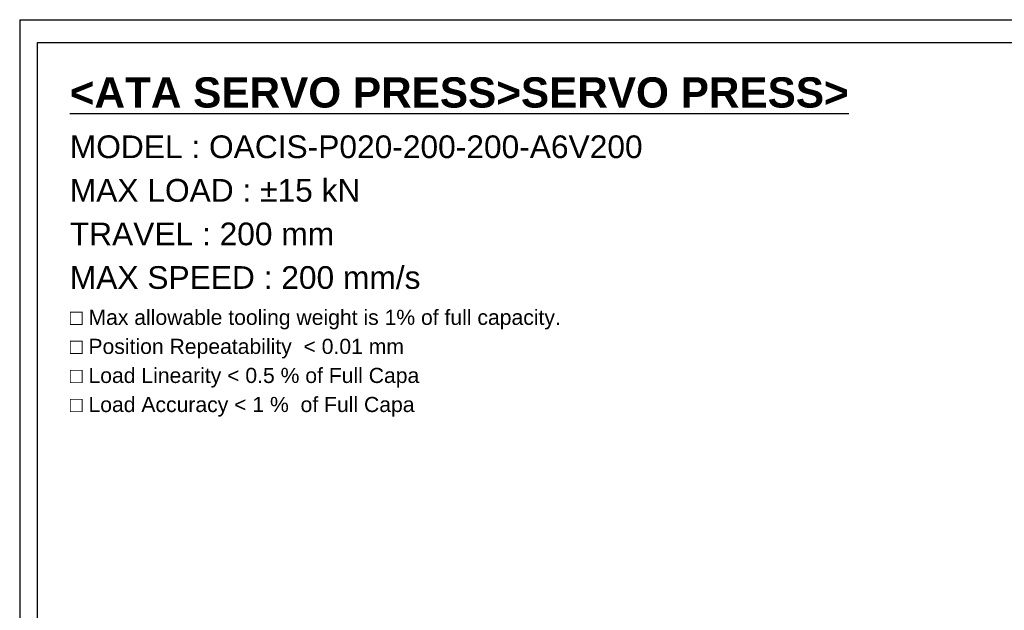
# Model space of a CAD drawing. Extents: x 25458 to 27143, y -1873 to -685.
# Tile 4 of 22: x 25458 to 26239, y -1154 to -685. Entities that reach past the tile are written whole.
import ezdxf

# ---------------------------------------------------------------- set-up
doc = ezdxf.new("R2010")
doc.units = 0
doc.header["$LTSCALE"] = 25.4
doc.layers.get('0').update_dxf_attribs({"linetype": 'CONTINUOUS'})
doc.layers.add('ATA-TEXT', color=7, linetype='CONTINUOUS')
doc.styles.add('주 문자 (ISO)', font='arial.ttf')

# ---------------------------------------------------------------- blocks, each defined once
blk = doc.blocks.new('ata-Border-A1-002')
at = {"color": 253, "ltscale": 0.5}
for q in [(841, 594), (0, 0)]:
    blk.add_line((0, 594), q, dxfattribs=at)
blk.add_line((7, 585), (834, 585))
at = {"ltscale": 0.5}
blk.add_line((7, 9), (7, 585), dxfattribs=at)

msp = doc.modelspace()

# ---------------------------------------------------------------- block references
at = {"xscale": 2, "yscale": 2, "zscale": 2}
msp.add_blockref('ata-Border-A1-002', (25458.1118978, -1873.3364804), dxfattribs=at)
msp.add_blockref('ata-Border-A1-002', (25458.1118978, -1873.3364804), dxfattribs=at)

# ---------------------------------------------------------------- texts
at = {"layer": 'ATA-TEXT', "color": 7, "insert": (25497.8548747, -731.0315583), "char_height": 7, "attachment_point": 1, "line_spacing_factor": 1.151952, "style": '주 문자 (ISO)'}
msp.add_mtext('{\\fArial|b1|i0|c129|p34;\\H3.42860x;\\L<ATA SERVO PRESS>SERVO PRESS>}\\P{\\fArial|b0|i0|c129|p34;\\H2.57145x;MODEL : OACIS-}{\\fArial|b0|i0|c0|p34;\\H2.57145x;P020-}{\\fArial|b0|i0|c129|p34;\\H2.57145x;200-200-A}{\\fArial|b0|i0|c0|p34;\\H2.57145x;6V200}\\P{\\fArial|b0|i0|c129|p34;\\H2.57145x;MAX LOAD : ±}{\\fArial|b0|i0|c0|p34;\\H2.57145x;15}{\\fArial|b0|i0|c129|p34;\\H2.57145x; kN}\\P{\\fArial|b0|i0|c129|p34;\\H2.57145x;TRAVEL : 200 mm}\\P{\\fArial|b0|i0|c129|p34;\\H2.57145x;MAX SPEED : 200 mm/s}\\P{\\fArial|b0|i0|c129|p34;\\H1.71439x;□ Max allowable tooling weight is 1% of full capacity.}\\P{\\fArial|b0|i0|c129|p34;\\H1.71439x;□ Position Repeatability  }{\\fArial|b0|i0|c129|p34;\\H1.71439x;<}{\\fArial|b0|i0|c129|p34;\\H1.71439x; 0.01 mm}\\P{\\fArial|b0|i0|c129|p34;\\H1.71439x;□ Load Linearity }{\\fArial|b0|i0|c129|p34;\\H1.71439x;<}{\\fArial|b0|i0|c129|p34;\\H1.71439x; 0.5 % of Full Capa}\\P{\\fArial|b0|i0|c129|p34;\\H1.71439x;□ Load Accuracy }{\\fArial|b0|i0|c129|p34;\\H1.71439x;<}{\\fArial|b0|i0|c129|p34;\\H1.71439x; 1 %  of Full Capa}', dxfattribs=at)

doc.saveas('drawing.dxf')
